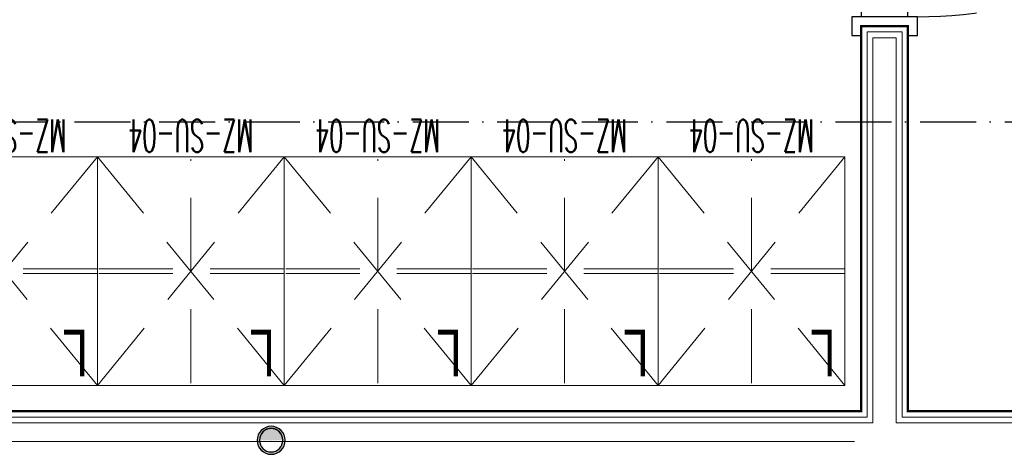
# Model space of a CAD drawing. Header units: metres. Extents: x 5541655 to 5588333, y 5589641 to 5627331.
# Tile 35 of 57: x 5585241 to 5585452, y 5626396 to 5626489. Entities that reach past the tile are written whole.
import ezdxf

# ---------------------------------------------------------------- set-up
doc = ezdxf.new("R2010")
doc.units = ezdxf.units.M
doc.header["$MEASUREMENT"] = 0
for name, pattern in [('ACAD_ISO10W100', [18, 12, -3, 0, -3]), ('DASHED', [19.05, 12.7, -6.35]), ('HIDDEN2', [4.7625, 3.175, -1.5875])]:
    doc.linetypes.add(name, pattern=pattern)
doc.layers.get('0').update_dxf_attribs({"linetype": 'CONTINUOUS', "lineweight": 18})
for name, color, linetype in [('2D- Siatka Modularna', 7, 'ACAD_ISO10W100'), ('Budowlane - Sciany Wew', 7, 'CONTINUOUS'), ('Instalacje - Kanalizacja - Piony', 7, 'CONTINUOUS'), ('wypelnienia wielobokow', 7, 'CONTINUOUS'), ('Ściany', 51, 'CONTINUOUS'), ('Ślusarka_okienna', 30, 'CONTINUOUS')]:
    doc.layers.add(name, color=color, linetype=linetype)
doc.layers.add('MEBLE PKN', color=150, linetype='CONTINUOUS', lineweight=20)
doc.styles.add('JACEK_07', font='SIMPLEX.SHX', dxfattribs={"width": 0.7})
doc.linetypes.add('ZIGZAG', pattern='A,0.0001,-0.2,[131,ltypeshp.shx,S=0.2,R=0,X=-0.2,Y=0],-0.4,[131,ltypeshp.shx,S=0.2,R=180,X=0.2,Y=0],-0.2', length=0.8001)

# ---------------------------------------------------------------- blocks, each defined once
blk = doc.blocks.new('*U412')
at = {"color": 252, "linetype": 'HIDDEN2', "lineweight": 0, "ltscale": 5, "true_color": 0x969696}
for p, q in [((40, 0), (0, -49)), ((0, 0), (40, -49)), ((40, 0), (80, -49)), ((80, 0), (40, -49)), ((80, 0), (120, -49)), ((120, 0), (80, -49)), ((120, 0), (160, -49)), ((160, 0), (120, -49)), ((160, 0), (200, -49)), ((200, 0), (160, -49)), ((20, -0.5), (20, -48.5)), ((60, -0.5), (60, -48.5)), ((100, -0.5), (100, -48.5)), ((140, -0.5), (140, -48.5)), ((0, -24), (40, -24)), ((0, -25), (40, -25)), ((40, -24), (80, -24)), ((40, -25), (80, -25)), ((80, -24), (120, -24)), ((80, -25), (120, -25)), ((120, -24), (160, -24)), ((120, -25), (160, -25)), ((160, -24), (200, -24)), ((160, -25), (200, -25))]:
    blk.add_line(p, q, dxfattribs=at)
at = {"linetype": 'Continuous', "lineweight": 0, "flags": 128}
for points in [[(40, -49), (40, 0), (0, 0), (0, -49)], [(80, -49), (80, 0), (40, 0), (40, -49)], [(120, -49), (120, 0), (80, 0), (80, -49)], [(160, -49), (160, 0), (120, 0), (120, -49)], [(200, -49), (200, 0), (160, 0), (160, -49)]]:
    blk.add_lwpolyline(points, close=True, dxfattribs=at)
at = {"width": 40, "attachment_point": 1, "style": 'JACEK_07'}
for s, insert, char_height in [('{\\fArial|b0|i0|c238|p34;L}', (2, -2), 10), ('{\\fArial|b0|i0|c238|p34;L}', (42, -2), 10), ('{\\fArial|b0|i0|c238|p34;L}', (82, -2), 10), ('{\\fArial|b0|i0|c238|p34;L}', (122, -2), 10), ('{\\fArial|b0|i0|c238|p34;L}', (162, -2), 10), ('\\pxqc;{\\W0.5;MZ-SU-04}', (0, -50), 7), ('\\pxqc;{\\W0.5;MZ-SU-04}', (40, -50), 7), ('\\pxqc;{\\W0.5;MZ-SU-04}', (80, -50), 7), ('\\pxqc;{\\W0.5;MZ-SU-04}', (120, -50), 7), ('\\pxqc;{\\W0.5;MZ-SU-04}', (160, -50), 7)]:
    blk.add_mtext(s, dxfattribs=dict(at, insert=insert, char_height=char_height))
blk = doc.blocks.new('Pipe Straight 13_5')
at = {"layer": 'wypelnienia wielobokow', "linetype": 'Continuous'}
h = blk.add_hatch(color=256, dxfattribs=at)
h.paths.add_polyline_path([(-3, 0), (-3, 0, 1), (3, 0), (3, 0, 1)], flags=0)
h.paths.add_polyline_path([(0, -2.5, -1), (0, 2.5, -1)], flags=0)
for points in [[(2.5, 0.05, 1), (-2.5, 0.05)], [(-2.5, 0.05), (2.5, 0.05), (2.5, 0), (-2.5, 0)]]:
    blk.add_hatch(color=256, dxfattribs=at).paths.add_polyline_path(points, flags=0)
at = {"layer": 'Instalacje - Kanalizacja - Piony'}
for p, q in [((-3, 0), (-3, 0)), ((-2.5, 0), (-2.5, 0.05)), ((0, 0.05), (0, 0)), ((2.5, 0.05), (2.5, 0)), ((3, 0), (3, 0))]:
    blk.add_line(p, q, dxfattribs=at)
for centre, radius, start, end in [((0, 0), 3, 0, 180), ((0, 0), 3, 0, 180), ((0, 0.05), 2.5, 0, 180), ((0, 0), 2.5, 90, 270), ((0, 0), 2.5, 90, 270), ((0, 0), 2.5, 270, 90), ((0, 0), 2.5, 270, 90), ((0, 0), 3, 180, 0)]:
    blk.add_arc(centre, radius, start, end, dxfattribs=at)
blk = doc.blocks.new('*U312')
blk.add_lwpolyline([(4, 7), (4, 10), (6, 10), (6, 100), (4, 100), (4, 103), (2, 103), (2, 7)], close=True)
at = {"color": 7}
blk.add_lwpolyline([(50, 25), (50, -25)], dxfattribs=at)
for points in [[(-2, -5), (0, -5), (0, 5), (-2, 5), (-2, 7), (2, 7), (2, 5), (2, -7), (-2, -7), (-2, -5)], [(102, -5), (100, -5), (100, 5), (102, 5), (102, 7), (98, 7), (98, 5), (98, -7), (102, -7), (102, -5)], [(2, 5), (5, 5), (5, -5), (2, -5)], [(98, 5), (95, 5), (95, -5), (98, -5)]]:
    blk.add_lwpolyline(points)
at = {"linetype": 'DASHED'}
blk.add_arc((2, 7), 96, 0, 90, dxfattribs=at)
at = {"color": 7, "insert": (50, 0), "char_height": 10, "width": 10, "attachment_point": 5, "rotation": 90, "style": 'JACEK_07'}
blk.add_mtext('\\pxqc;90\\P200', dxfattribs=at)

msp = doc.modelspace()

# ---------------------------------------------------------------- linework, layer by layer
at = {"linetype": 'ZIGZAG', "ltscale": 15}
msp.add_line((5585000.56, 5626398.76), (5585419.87, 5626398.76), dxfattribs=at)
at = {"layer": '2D- Siatka Modularna', "lineweight": 25}
for q in [(5586101.82, 5626467.25), (5586253.32, 5626467.25)]:
    msp.add_line((5584691.82, 5626467.25), q, dxfattribs=at)
at = {"layer": 'Budowlane - Sciany Wew', "color": 251, "linetype": 'Continuous', "lineweight": 20}
for points in [[(5585472.57, 5626404), (5585430.07, 5626404), (5585430.07, 5626486.5), (5585422.57, 5626486.5), (5585422.57, 5626404), (5585001.07, 5626404)], [(5585471.32, 5626402.75), (5585428.82, 5626402.75), (5585428.82, 5626485.25), (5585423.82, 5626485.25), (5585423.82, 5626402.75), (5584999.82, 5626402.75)]]:
    msp.add_lwpolyline(points, dxfattribs=at)
at = {"layer": 'Ściany', "color": 0, "const_width": 0.5}
msp.add_lwpolyline([(5585473.82, 5626405.25), (5585431.32, 5626405.25), (5585431.32, 5626487.75), (5585421.32, 5626487.75), (5585421.32, 5626405.25), (5585002.32, 5626405.25)], dxfattribs=at)

# ---------------------------------------------------------------- block references
at = {"layer": 'Instalacje - Kanalizacja - Piony', "zscale": 100}
msp.add_blockref('Pipe Straight 13_5', (5585295.02, 5626399.02), dxfattribs=at)
at = {"layer": 'MEBLE PKN', "rotation": 180}
msp.add_blockref('*U412', (5585417.82, 5626410.75), dxfattribs=at)
at = {"layer": 'Ślusarka_okienna', "rotation": 270}
msp.add_blockref('*U312', (5585426.32, 5626587.75), dxfattribs=at)

doc.saveas('drawing.dxf')
